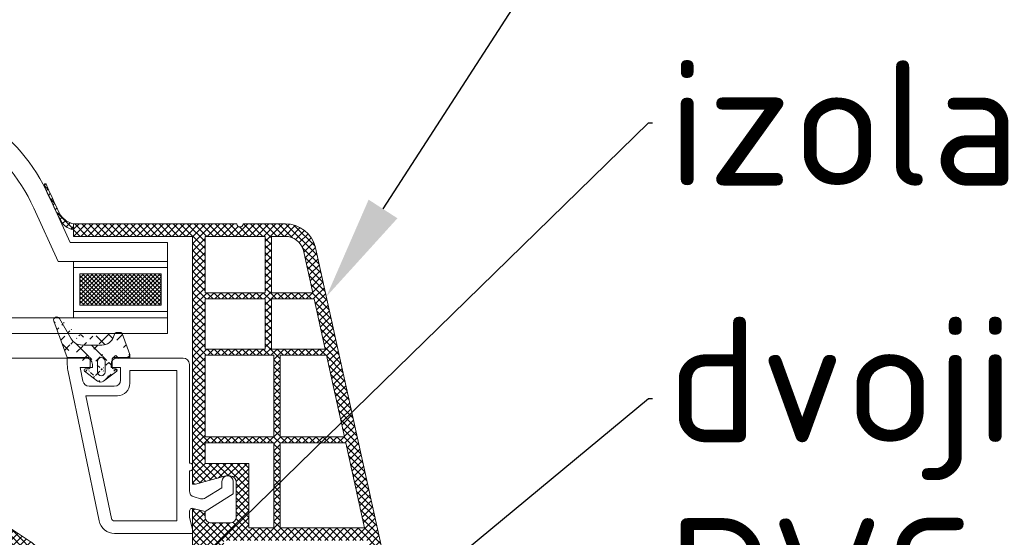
# Model space of a CAD drawing. Header units: millimetres. Extents: x -118752 to 407724, y -73278 to 155058.
# Tile 117 of 256: x -32057 to -31585, y 109449 to 109697. Entities that reach past the tile are written whole.
import ezdxf
from ezdxf import colors
from ezdxf.entities.mleader import LeaderData, LeaderLine
from ezdxf.math import Vec2, Vec3

# ---------------------------------------------------------------- set-up
doc = ezdxf.new("R2010")
doc.units = ezdxf.units.MM
doc.header["$LTSCALE"] = 10
for name, color, linetype, lineweight in [('Allux-kopule', 155, 'Continuous', 5), ('Allux-popis', 255, 'Continuous', 5), ('Allux-rám světlíku', 10, 'Continuous', 20), ('Allux-rám světlíku pohled', 4, 'Continuous', 5), ('Allux-těsnění', 241, 'Continuous', 5), ('Allux-šrafa', 254, 'Continuous', 5)]:
    doc.layers.add(name, color=color, linetype=linetype, lineweight=lineweight)
doc.styles.add('Allux', font='arial.ttf')

msp = doc.modelspace()

# ---------------------------------------------------------------- hatches: boundary and pattern name
at = {"layer": 'Allux-šrafa'}
h = msp.add_hatch(dxfattribs=at)
h.set_pattern_fill('ANSI37', color=256, scale=0.7499999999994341, style=0)
h.set_pattern_definition([(135, (166657.8838461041, 83311.54535601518), (1.683798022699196, 1.683798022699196), []), (45.00000000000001, (166657.8838461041, 83311.54535601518), (1.683798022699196, -1.683798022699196), [])])
edge = h.paths.add_edge_path()
edge.add_arc((-31848.21254272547, 109701.424369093), 214.3439351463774, 205.9566825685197, 208.3438740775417, ccw=False)
edge.add_line((-32040.93457883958, 109607.6078495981), (-32045.55163324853, 109617.7401846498))
edge.add_arc((-32044.96991003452, 109617.8850108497), 0.599480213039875, 34.915662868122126, 193.9801833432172, ccw=False)
edge.add_arc((-31816.19620071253, 109714.5838447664), 247.7844978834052, 202.88414343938, 206.6792137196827)
edge.add_arc((-32028.97619282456, 109609.6459134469), 10.68948446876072, 216.2183707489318, 257.2552717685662)
edge.add_line((-32031.33437533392, 109599.2197898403), (-32031.33437533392, 109596.3350578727))
edge.add_arc((-32029.83624326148, 109605.0747621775), 8.867177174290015, 217.6207665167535, 260.2730771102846, ccw=False)
h = msp.add_hatch(dxfattribs=at)
h.set_pattern_fill('ANSI37', color=256, scale=0.7499999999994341, style=0)
h.set_pattern_definition([(135, (-32036.47614580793, 109594.8283262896), (1.683798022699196, 1.683798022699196), []), (45.00000000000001, (-32036.47614580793, 109594.8283262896), (1.683798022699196, -1.683798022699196), [])])
h.paths.add_polyline_path([(-32031.33437533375, 109599.2449425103), (-31953.07522028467, 109599.2449424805, 1), (-31950.07522028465, 109599.2449425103), (-31941.43761634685, 109599.2449425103), (-31929.92200074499, 109599.2449425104, -0.3454600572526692), (-31915.35299381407, 109587.8148216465), (-31883.04634444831, 109440.7267332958, 1.024384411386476), (-31882.40294781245, 109437.7974297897), (-31873.32272606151, 109396.4563286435), (-31879.46574861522, 109396.4563286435), (-31880.62253230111, 109401.723018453, -1), (-31884.48403248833, 109419.3039403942), (-31890.6858816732, 109447.5401753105), (-31959.37197994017, 109447.5410692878), (-31959.37197994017, 109441.5410692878), (-31974.37197994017, 109441.5410692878), (-31974.3712522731, 109460.2569288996), (-31974.37174666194, 109462.5410692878), (-31972.87174666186, 109462.5410692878), (-31968.37174666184, 109461.3352972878), (-31968.37174666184, 109458.9410670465, 0.4142135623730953), (-31965.37174890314, 109455.9410692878), (-31956.37174442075, 109455.9410692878, 0.4142135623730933), (-31953.37174666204, 109458.9410670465), (-31953.37174666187, 109475.4410692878, 0.4142135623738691), (-31956.37174666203, 109478.4410692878), (-31958.31674851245, 109478.4410692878), (-31972.87174666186, 109474.5410692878), (-31974.37197994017, 109474.54110097), (-31974.37197994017, 109593.2449425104), (-32031.33437533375, 109593.2449425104)])
h.paths.add_polyline_path([(-31968.37197994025, 109593.2449425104), (-31968.37197994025, 109566.2449425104), (-31939.55837561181, 109566.2449425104), (-31939.55837561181, 109593.2449425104)], flags=16)
h.paths.add_polyline_path([(-31968.37197994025, 109563.2449425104), (-31968.37197994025, 109539.2449425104), (-31939.55837561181, 109539.2449425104), (-31939.55837561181, 109563.2449425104)], flags=16)
h.paths.add_polyline_path([(-31936.55837561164, 109593.2449425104), (-31936.55837561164, 109566.2449425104), (-31916.75837561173, 109566.2449425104), (-31921.19582707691, 109586.448097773, 0.3434994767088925), (-31929.92200074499, 109593.2449425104)], flags=16)
h.paths.add_polyline_path([(-31968.37197994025, 109536.2449425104), (-31968.37197994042, 109497.2449425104), (-31935.37197994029, 109497.2449425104), (-31935.37197994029, 109536.2449425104)], flags=16)
h.paths.add_polyline_path([(-31936.55837561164, 109563.2449425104), (-31936.55837561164, 109539.2449425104), (-31910.82805492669, 109539.2449425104), (-31916.09945109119, 109563.2449425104)], flags=16)
h.paths.add_polyline_path([(-31932.37197994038, 109536.2449425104), (-31932.37197994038, 109497.2449425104), (-31901.6031116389, 109497.2449425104), (-31910.16913040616, 109536.2449425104)], flags=16)
h.paths.add_polyline_path([(-31968.37197994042, 109494.2449425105), (-31968.37197994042, 109484.4410692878), (-31947.37174666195, 109484.4410692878), (-31947.37174666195, 109453.5409131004), (-31935.37197994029, 109453.5407569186), (-31935.37197994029, 109494.2449425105)], flags=16)
h.paths.add_polyline_path([(-31932.37197994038, 109494.2449425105), (-31932.37197994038, 109453.5407178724), (-31892.00373448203, 109453.5401924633), (-31900.94418711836, 109494.2449425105)], flags=16)
h = msp.add_hatch(dxfattribs=at)
h.set_pattern_fill('ANSI37', color=256, scale=0.4499999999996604, style=0)
h.set_pattern_definition([(44.99999999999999, (-120712.9501517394, 56399.84585606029), (-1.010278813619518, 1.010278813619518), []), (135, (-120712.9501517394, 56399.84585606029), (-1.010278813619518, -1.010278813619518), [])])
h.paths.add_polyline_path([(-31989.33437533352, 109560.2449425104), (-31989.33437533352, 109575.2449425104), (-32028.3343753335, 109575.2449425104), (-32028.3343753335, 109560.2449425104)], flags=17)
h = msp.add_hatch(dxfattribs=at)
h.set_pattern_fill('ANSI37', color=256, scale=1.499999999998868, angle=270, style=0)
h.set_pattern_definition([(315, (-33839.78209811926, 107013.8966369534), (3.367596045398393, 3.367596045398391), []), (44.99999999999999, (-33839.78209811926, 107013.8966369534), (-3.367596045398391, 3.367596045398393), [])])
edge = h.paths.add_edge_path(flags=16)
edge.add_arc((-32018.1057991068, 109533.3396980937), 1.799999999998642, 0, 180)
edge.add_line((-32019.90579910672, 109528.2396980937), (-32019.90579910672, 109533.3396980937))
edge.add_arc((-32018.1057991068, 109528.2396980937), 1.799999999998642, 180, 360)
edge.add_line((-32016.30579910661, 109528.2396980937), (-32016.30579910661, 109533.3396980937))
edge = h.paths.add_edge_path()
edge.add_arc((-32018.1057991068, 109533.3396980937), 1.799999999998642, 0, 180)
edge.add_line((-32019.90579910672, 109528.2396980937), (-32019.90579910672, 109533.3396980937))
edge.add_arc((-32018.1057991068, 109528.2396980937), 1.799999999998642, 180, 360)
edge.add_line((-32016.30579910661, 109528.2396980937), (-32016.30579910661, 109533.3396980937))
edge.add_arc((-32018.37620818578, 109525.7865802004), 2.357846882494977, 232.1329110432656, 307.8670889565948)
edge.add_arc((-32017.81917910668, 109547.1396980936), 5.999999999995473, 270, 339.9999999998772)
edge.add_line((-32004.45579910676, 109536.6396980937), (-32008.1337961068, 109546.7449100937))
edge.add_line((-32008.6976234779, 109547.1397304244), (-32011.01399847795, 109547.1397304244))
edge.add_line((-32012.18103447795, 109545.0876074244), (-32011.57781547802, 109546.7449424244))
edge.add_arc((-32008.6976234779, 109546.5397304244), 0.5999999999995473, 19.99999999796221, 90)
edge.add_arc((-32011.01399847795, 109546.5397304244), 0.5999999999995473, 90, 160.0000000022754)
edge.add_arc((-32027.28664210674, 109547.1396980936), 5.999999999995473, 210.0000000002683, 270)
edge.add_line((-32038.11196947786, 109553.8897304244), (-32032.48280547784, 109544.1397304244))
edge.add_line((-32034.45579910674, 109535.1396980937), (-32040.82053610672, 109552.6266680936))
edge.add_line((-32017.81917910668, 109541.1396980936), (-32027.28664210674, 109541.1396980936))
edge.add_arc((-32023.95579910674, 109534.5396980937), 0.5999999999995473, 0, 90)
edge.add_arc((-32012.25579910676, 109534.5396980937), 0.5999999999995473, 90, 180)
edge.add_line((-32004.45579910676, 109535.1396980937), (-32004.45579910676, 109536.6396980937))
edge.add_line((-32023.95579910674, 109535.1396980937), (-32034.45579910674, 109535.1396980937))
edge.add_line((-32004.45579910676, 109535.1396980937), (-32012.25579910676, 109535.1396980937))
edge.add_arc((-32023.95579910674, 109530.3396980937), 0.5999999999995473, 270, 360)
edge.add_arc((-32012.25579910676, 109530.3396980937), 0.5999999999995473, 180, 270)
edge.add_line((-32023.95579910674, 109529.7396980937), (-32025.75579910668, 109529.7396980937))
edge.add_line((-32023.35579910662, 109530.3396980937), (-32023.35579910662, 109534.5396980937))
edge.add_line((-32012.85579910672, 109530.3396980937), (-32012.85579910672, 109534.5396980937))
edge.add_line((-32011.05579910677, 109529.7396980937), (-32012.25579910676, 109529.7396980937))
edge.add_line((-32026.11762910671, 109528.6610750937), (-32019.85312210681, 109523.9252090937))
edge.add_line((-32010.69396910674, 109528.6610750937), (-32016.95847910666, 109523.9252090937))
edge.add_arc((-32025.75579910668, 109529.1396980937), 0.5999999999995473, 90, 232.9113220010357)
edge.add_arc((-32011.05579910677, 109529.1396980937), 0.5999999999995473, 307.0886779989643, 450)
edge.add_arc((-32039.41100847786, 109553.1397304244), 1.499999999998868, 29.99999999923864, 200.0000000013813)
h = msp.add_hatch(dxfattribs=at)
h.set_pattern_fill('ANSI37', color=256, scale=0.7499999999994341, style=0)
h.set_pattern_definition([(135, (55827.23780730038, 45858.36388018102), (1.683798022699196, 1.683798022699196), []), (45.00000000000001, (55827.23780730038, 45858.36388018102), (1.683798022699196, -1.683798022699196), [])])
h.paths.add_polyline_path([(-32063.24464893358, 109445.4652134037, -0.2507948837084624), (-32061.90874955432, 109442.9687239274), (-32061.91974642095, 109345.5415540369), (-32061.91741247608, 109332.0414639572, -1), (-32061.91764342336, 109329.041463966), (-32061.91966171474, 109302.8239156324), (-32069.64970567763, 109288.2301238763, 0.9610248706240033), (-32068.91462473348, 109287.7120725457), (-32059.6369086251, 109300.5414772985), (-32033.04825111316, 109300.5416317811), (-32030.82598611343, 109302.7638967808), (-32030.81995628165, 109305.0457895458), (-32033.43713698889, 109305.0414007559), (-32033.43713698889, 109322.1794071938), (-32018.43713698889, 109322.1794071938), (-32018.42973314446, 109305.0433851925), (-32021.05167375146, 109305.0457824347), (-32021.04838611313, 109302.7638967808), (-32018.82608515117, 109300.5415958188), (-31998.55007049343, 109300.5415574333), (-31996.32780549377, 109302.7638224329), (-31996.32780761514, 109305.0459527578), (-31998.93895636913, 109305.041574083), (-31998.93895636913, 109322.1795805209), (-31983.93895636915, 109322.1795805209), (-31983.93155252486, 109305.0435585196), (-31986.55349290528, 109305.0459557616), (-31986.55020549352, 109302.7638224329), (-31984.34546898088, 109300.5590859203), (-31984.34546898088, 109297.5415157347), (-31981.94546898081, 109297.5415157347), (-31981.94546898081, 109300.5413023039), (-31939.47842592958, 109300.5412164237), (-31939.47842592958, 109313.1411624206), (-31912.42868260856, 109313.1411624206), (-31912.42868260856, 109300.5412164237), (-31881.92022137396, 109300.5413079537), (-31844.53173160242, 109300.5413079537), (-31821.80031709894, 109238.0872598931), (-31811.74889083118, 109238.0872598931), (-31836.92022137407, 109308.6413079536), (-31844.5887314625, 109308.6413079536), (-31844.5887314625, 109304.9127357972), (-31846.40746600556, 109308.6413079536), (-31881.92035638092, 109308.6413079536), (-31881.92035638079, 109396.9129103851), (-31882.67439107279, 109400.0141778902, -0.7379661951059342), (-31888.3692106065, 109419.2556175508, 0.3154463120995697), (-31887.74252072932, 109420.8588763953), (-31891.82728123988, 109437.6591563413, 0.3459203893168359), (-31900.57121010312, 109444.5328644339), (-31954.83155814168, 109444.5406520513), (-31954.83155814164, 109423.6766542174), (-31975.83155814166, 109423.6766542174), (-31975.83155814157, 109444.5406886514), (-32045.6662536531, 109444.5739562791, -0.1479464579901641), (-32050.65425065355, 109446.085492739), (-32065.07142065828, 109455.6969394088, 1), (-32069.23166904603, 109449.4565601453)])
h.paths.add_polyline_path([(-32053.82017730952, 109308.6190503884), (-32038.42881412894, 109308.6265477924), (-32038.42881624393, 109326.6795805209), (-32013.93713740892, 109326.6795805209), (-32013.92972758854, 109308.6321916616), (-32003.43895425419, 109308.6373724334), (-32003.43895636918, 109326.6795805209), (-31983.9315581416, 109326.6795805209), (-31983.9315581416, 109436.1328645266), (-32053.82031975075, 109436.1328645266)], flags=16)
h.paths.add_polyline_path([(-31979.43155082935, 109308.634369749), (-31947.57842592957, 109308.641243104), (-31947.57842592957, 109321.1804948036), (-31939.52038568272, 109321.1918023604), (-31939.52038782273, 109436.4122232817), (-31946.73155814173, 109436.4328645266), (-31946.73155814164, 109415.2766542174), (-31979.43155814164, 109415.2766521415)], flags=16)
h.paths.add_polyline_path([(-31935.02037678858, 109321.1981170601), (-31904.32868260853, 109321.2411856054), (-31904.32868260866, 109308.6412431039), (-31890.0204355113, 109308.6412710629), (-31890.02035538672, 109393.4781390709, -0.5076320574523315), (-31896.5215570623, 109422.795470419), (-31899.86849738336, 109436.4406886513), (-31935.02038784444, 109436.4122234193)], flags=16)

# ---------------------------------------------------------------- linework, layer by layer
at = {"layer": 'Allux-kopule'}
for p, q in [((-32033.02273163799, 109590.2449425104), (-32043.29502500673, 109612.7879556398)), ((-32038.81199480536, 109581.2449425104), (-32050.43353785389, 109606.7489451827)), ((-32033.02273163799, 109590.2449425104), (-31986.33437533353, 109590.2449425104)), ((-31986.33437533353, 109546.7449425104), (-31986.33437533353, 109590.2449425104)), ((-32038.81199480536, 109581.2449425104), (-31986.33437533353, 109581.2449425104)), ((-32064.33437533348, 109554.2449425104), (-31986.33437533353, 109554.2449425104)), ((-32068.81199480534, 109546.7449425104), (-31986.33437533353, 109546.7449425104))]:
    msp.add_line(p, q, dxfattribs=at)
for points in [[(-32031.33437533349, 109554.2449425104), (-32031.33437533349, 109581.2449425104)], [(-32031.33437533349, 109578.2449425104), (-31986.33437533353, 109578.2449425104)], [(-32031.33437533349, 109557.2449425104), (-31986.33437533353, 109557.2449425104)]]:
    msp.add_lwpolyline(points, dxfattribs=at)
msp.add_lwpolyline([(-32028.3343753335, 109560.2449425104), (-31989.33437533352, 109560.2449425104), (-31989.33437533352, 109575.2449425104), (-32028.3343753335, 109575.2449425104)], close=True, dxfattribs=at)
for centre, start, end in [((-32125.19311531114, 109575.4690220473), 24.49758059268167, 55.88723334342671), ((-32132.33162815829, 109569.4300115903), 24.49758059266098, 56.03964190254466)]:
    msp.add_arc(centre, 89.9999999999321, start, end, dxfattribs=at)
at = {"layer": 'Allux-rám světlíku'}
for p, q in [((-32031.33437533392, 109599.2449425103), (-31953.07522028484, 109599.2449424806)), ((-32031.33437533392, 109593.2449425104), (-32031.33437533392, 109599.2449425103)), ((-31950.07522028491, 109599.2449425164), (-31929.92200074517, 109599.2449425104)), ((-31950.07522028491, 109599.2449425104), (-31941.43761634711, 109599.2449425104)), ((-32031.33437533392, 109593.2449425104), (-31974.37197994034, 109593.2449425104)), ((-31974.37197994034, 109474.54110097), (-31974.37197994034, 109593.2449425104)), ((-31968.37197994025, 109593.2449425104), (-31939.55837561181, 109593.2449425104)), ((-31968.37197994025, 109566.2449425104), (-31968.37197994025, 109593.2449425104)), ((-31939.55837561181, 109593.2449425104), (-31939.55837561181, 109566.2449425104)), ((-31936.55837561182, 109593.2449425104), (-31929.92200074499, 109593.2449425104)), ((-31936.55837561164, 109593.2449425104), (-31936.55837561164, 109566.2449425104)), ((-31915.35299381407, 109587.8148216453), (-31883.04634444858, 109440.7267332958)), ((-31921.21330112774, 109586.5276549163), (-31916.75837561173, 109566.2449425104)), ((-31968.37197994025, 109566.2449425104), (-31939.55837561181, 109566.2449425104)), ((-31936.55837561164, 109566.2449425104), (-31916.75837561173, 109566.2449425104)), ((-31968.37197994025, 109563.2449425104), (-31939.55837561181, 109563.2449425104)), ((-31968.37197994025, 109539.2449425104), (-31968.37197994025, 109563.2449425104)), ((-31939.55837561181, 109563.2449425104), (-31939.55837561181, 109539.2449425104)), ((-31936.55837561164, 109563.2449425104), (-31936.55837561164, 109539.2449425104)), ((-31936.55837561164, 109563.2449425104), (-31916.09945109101, 109563.2449425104)), ((-31916.09945109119, 109563.2449425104), (-31910.82805492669, 109539.2449425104)), ((-31968.37197994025, 109539.2449425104), (-31939.55837561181, 109539.2449425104)), ((-31968.37197994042, 109497.2449425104), (-31968.37197994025, 109536.2449425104)), ((-31968.37197994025, 109536.2449425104), (-31935.37197994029, 109536.2449425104)), ((-31936.55837561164, 109539.2449425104), (-31910.82805492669, 109539.2449425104)), ((-31935.37197994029, 109497.2449425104), (-31935.37197994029, 109536.2449425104)), ((-31932.37197994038, 109497.2449425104), (-31932.37197994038, 109536.2449425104)), ((-31932.37197994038, 109536.2449425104), (-31910.16913040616, 109536.2449425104)), ((-31910.16913040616, 109536.2449425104), (-31901.6031116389, 109497.2449425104)), ((-32025.37161610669, 109534.8989990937), (-32034.37161610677, 109534.8989990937)), ((-32034.37161610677, 109534.8989990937), (-32034.37161610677, 109531.6311500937)), ((-32022.37161610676, 109530.3989990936), (-32022.37161610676, 109531.8989990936)), ((-32013.3716161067, 109531.8989990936), (-32013.3716161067, 109530.3989990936)), ((-31978.87161610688, 109534.8989990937), (-32010.37161610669, 109534.8989990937)), ((-31975.87161610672, 109484.4989990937), (-31975.87161610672, 109531.8989990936)), ((-32034.12122110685, 109529.1925550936), (-32019.1118911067, 109456.8748730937)), ((-32028.24375010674, 109530.3989990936), (-32022.37161610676, 109530.3989990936)), ((-32026.87193710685, 109523.7893480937), (-32028.24375010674, 109530.3989990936)), ((-32013.3716161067, 109530.3989990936), (-32008.87161610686, 109530.3989990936)), ((-32008.87161610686, 109530.3989990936), (-32008.87161610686, 109524.3989990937)), ((-31981.87161610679, 109528.8989990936), (-32004.37161610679, 109528.8989990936)), ((-32004.37161610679, 109528.8989990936), (-32004.37161610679, 109522.8989990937)), ((-31981.87161610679, 109456.8989990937), (-31981.87161610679, 109528.8989990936)), ((-32011.87161610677, 109521.3989990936), (-32023.93453510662, 109521.3989990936)), ((-32025.44186410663, 109516.8989990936), (-32013.23709010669, 109458.0941720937)), ((-32010.37161610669, 109516.8989990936), (-32025.44186410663, 109516.8989990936)), ((-31968.37197994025, 109497.2449425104), (-31935.37197994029, 109497.2449425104)), ((-31968.37197994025, 109494.2449425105), (-31935.37197994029, 109494.2449425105)), ((-31968.37197994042, 109484.4410692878), (-31968.37197994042, 109494.2449425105)), ((-31935.37197994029, 109453.5407569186), (-31935.37197994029, 109494.2449425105)), ((-31932.37197994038, 109497.2449425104), (-31901.6031116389, 109497.2449425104)), ((-31932.37197994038, 109453.5407178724), (-31932.37197994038, 109494.2449425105)), ((-31932.37197994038, 109494.2449425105), (-31900.94418711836, 109494.2449425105)), ((-31900.94418711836, 109494.2449425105), (-31892.00373448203, 109453.5401924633)), ((-31975.27161610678, 109484.4989990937), (-31975.87161610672, 109484.4989990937)), ((-31974.37161610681, 109483.5989990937), (-31974.37161610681, 109481.7989990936)), ((-31947.37174666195, 109484.4410692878), (-31968.37197994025, 109484.4410692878)), ((-31947.37174666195, 109453.5409131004), (-31947.37174666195, 109484.4410692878)), ((-31975.87161610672, 109471.2907070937), (-31975.87161610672, 109480.8989990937)), ((-31975.27161610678, 109480.8989990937), (-31975.87161610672, 109480.8989990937)), ((-31972.87174666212, 109474.5410692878), (-31974.37197994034, 109474.54110097)), ((-31958.31674851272, 109478.4410692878), (-31972.87174666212, 109474.5410692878)), ((-31960.27161610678, 109472.8176230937), (-31960.27161610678, 109475.7989990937)), ((-31956.37174666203, 109478.4410692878), (-31958.31674851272, 109478.4410692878)), ((-31954.87161610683, 109469.8243520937), (-31954.87161610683, 109475.7989990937)), ((-31953.37174666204, 109458.9410670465), (-31953.37174666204, 109475.4410692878)), ((-31968.37161610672, 109461.3886160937), (-31954.87161610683, 109469.8243520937)), ((-31960.27161610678, 109472.8176230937), (-31968.1357471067, 109467.9035660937)), ((-31970.50196410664, 109467.5499320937), (-31973.64807310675, 109468.3929320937)), ((-31975.87161610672, 109458.5970740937), (-31975.87161610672, 109461.4433990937)), ((-31974.37197994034, 109441.5410692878), (-31974.3712522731, 109460.2569288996)), ((-31974.3717466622, 109450.5410670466), (-31974.3717466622, 109462.5410692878)), ((-31974.3717466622, 109462.5410692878), (-31972.87174666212, 109462.5410692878)), ((-31973.98338610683, 109462.8922850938), (-31968.37161610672, 109461.3886160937)), ((-31972.87174666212, 109462.5410692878), (-31968.37174666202, 109461.3352972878)), ((-31968.37174666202, 109461.3352972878), (-31968.37174666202, 109458.9410692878)), ((-32050.65426545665, 109446.0855026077), (-32065.08477560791, 109455.7058015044)), ((-31981.87161610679, 109456.8989990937), (-32011.76838910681, 109456.8989990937)), ((-31974.37161610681, 109452.9989990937), (-31975.87161610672, 109458.5970740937)), ((-31965.37174890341, 109455.9410692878), (-31956.37174666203, 109455.9410692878)), ((-32011.76838910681, 109450.8989990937), (-31974.37161610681, 109450.8989990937)), ((-31974.37161610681, 109452.9989990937), (-31974.37161610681, 109450.8989990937)), ((-31947.37174666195, 109453.5409131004), (-31935.37197994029, 109453.5407569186)), ((-31932.37197994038, 109453.5407178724), (-31892.0037344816, 109453.5401924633))]:
    msp.add_line(p, q, dxfattribs=at)
for points in [[(-32031.33437533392, 109596.3350578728, -0.1882846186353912), (-32036.85965452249, 109599.6619509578, -0.02315329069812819), (-32045.46088557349, 109617.5410347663, -4.813222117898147)], [(-32031.33437533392, 109599.2197898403, -0.1809957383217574), (-32037.60015788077, 109603.3298779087, -0.01656063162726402), (-32044.47833899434, 109618.2281353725, -4.813222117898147)]]:
    msp.add_lwpolyline(points, format="xyb", dxfattribs=at)
for centre, radius, start, end in [((-32044.96991003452, 109617.8850108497), 0.5994802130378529, 34.91566284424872, 215.0149778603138), ((-31951.57522028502, 109599.2449424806), 1.499999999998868, 180, 0), ((-31929.92200074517, 109584.2449425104), 14.99999999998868, 13.76805342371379, 90), ((-31929.92200074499, 109584.2449425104), 8.99999999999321, 13.76805342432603, 90), ((-32022.37161610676, 109531.6311500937), 11.99999999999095, 180, 191.7251120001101), ((-32025.37161610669, 109531.8989990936), 2.999999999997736, 0, 90), ((-32010.37161610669, 109531.8989990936), 2.999999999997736, 90, 180), ((-31978.87161610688, 109531.8989990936), 2.999999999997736, 0, 90), ((-32023.93453510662, 109524.3989990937), 2.999999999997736, 191.7251120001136, 270), ((-32011.87161610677, 109524.3989990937), 2.999999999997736, 270, 0), ((-32010.37161610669, 109522.8989990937), 5.999999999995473, 270, 0), ((-31975.27161610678, 109483.5989990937), 0.8999999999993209, 0, 90), ((-31975.27161610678, 109481.7989990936), 0.8999999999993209, 270, 0), ((-31957.57161610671, 109475.7989990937), 2.699999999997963, 0, 180), ((-31956.37174666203, 109475.4410692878), 2.999999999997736, 0, 90), ((-31972.87161610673, 109471.2907070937), 2.999999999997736, 180, 255.0000000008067), ((-31969.72550710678, 109470.4477100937), 2.999999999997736, 255.0000000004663, 301.9999999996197), ((-31974.37161610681, 109461.4433990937), 1.499999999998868, 75.00000000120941, 180), ((-32011.76838910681, 109458.3989990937), 7.499999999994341, 191.725112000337, 270), ((-32011.76838910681, 109458.3989990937), 1.499999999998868, 191.7251120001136, 270), ((-31965.37174890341, 109458.9410670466), 2.999997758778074, 179.999957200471, 270), ((-31956.37174442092, 109458.9410670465), 2.99999775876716, 269.9999571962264, 0)]:
    msp.add_arc(centre, radius, start, end, dxfattribs=at)
at = {"layer": 'Allux-rám světlíku pohled'}
msp.add_line((-32034.37161610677, 109534.8989990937), (-32662.24522628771, 109534.8989990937), dxfattribs=at)
at = {"layer": 'Allux-těsnění', "ltscale": 6}
for p, q in [((-32034.45579910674, 109535.1396980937), (-32040.82053610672, 109552.6266680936)), ((-32038.11196947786, 109553.8897304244), (-32032.48280547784, 109544.1397304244)), ((-32012.18103447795, 109545.0876074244), (-32011.57781547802, 109546.7449424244)), ((-32008.6976234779, 109547.1397304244), (-32011.01399847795, 109547.1397304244)), ((-32004.45579910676, 109536.6396980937), (-32008.1337961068, 109546.7449100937)), ((-32017.81917910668, 109541.1396980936), (-32027.28664210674, 109541.1396980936)), ((-32004.45579910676, 109535.1396980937), (-32004.45579910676, 109536.6396980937)), ((-32023.95579910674, 109535.1396980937), (-32034.45579910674, 109535.1396980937)), ((-32023.35579910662, 109530.3396980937), (-32023.35579910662, 109534.5396980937)), ((-32019.90579910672, 109528.2396980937), (-32019.90579910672, 109533.3396980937)), ((-32016.30579910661, 109528.2396980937), (-32016.30579910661, 109533.3396980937)), ((-32012.85579910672, 109530.3396980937), (-32012.85579910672, 109534.5396980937)), ((-32004.45579910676, 109535.1396980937), (-32012.25579910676, 109535.1396980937)), ((-32026.11762910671, 109528.6610750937), (-32019.85312210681, 109523.9252090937)), ((-32023.95579910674, 109529.7396980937), (-32025.75579910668, 109529.7396980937)), ((-32010.69396910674, 109528.6610750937), (-32016.95847910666, 109523.9252090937)), ((-32011.05579910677, 109529.7396980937), (-32012.25579910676, 109529.7396980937))]:
    msp.add_line(p, q, dxfattribs=at)
for centre, radius, start, end in [((-32039.41100847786, 109553.1397304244), 1.499999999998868, 29.99999999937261, 200.0000000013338), ((-32017.81917910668, 109547.1396980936), 5.999999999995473, 270, 339.9999999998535), ((-32011.01399847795, 109546.5397304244), 0.5999999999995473, 90, 160.0000000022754), ((-32008.6976234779, 109546.5397304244), 0.5999999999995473, 19.99999999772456, 90), ((-32027.28664210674, 109547.1396980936), 5.999999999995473, 210.0000000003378, 270), ((-32023.95579910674, 109534.5396980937), 0.5999999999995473, 0, 90), ((-32018.1057991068, 109533.3396980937), 1.799999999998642, 0, 180), ((-32012.25579910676, 109534.5396980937), 0.5999999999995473, 90, 180), ((-32025.75579910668, 109529.1396980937), 0.5999999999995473, 90, 232.9113220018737), ((-32023.95579910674, 109530.3396980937), 0.5999999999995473, 270, 0), ((-32018.1057991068, 109528.2396980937), 1.799999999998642, 180, 0), ((-32012.25579910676, 109530.3396980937), 0.5999999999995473, 180, 270), ((-32011.05579910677, 109529.1396980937), 0.5999999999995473, 307.0886779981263, 90), ((-32018.37620818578, 109525.7865802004), 2.357846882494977, 232.1329110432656, 307.8670889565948)]:
    msp.add_arc(centre, radius, start, end, dxfattribs=at)

# ---------------------------------------------------------------- leaders
at = {"layer": 'Allux-popis', "ltscale": 0.2}
ml = msp.add_multileader_mtext('Standard', dxfattribs=at)
ml.set_content('horní kopule tl. 2,5 - 4,0 mm', color=256, style='Allux')
ml.set_leader_properties()
ml.build(insert=Vec2(0, 0))
ml.multileader.update_dxf_attribs({"text_right_attachment_type": 6, "dogleg_length": 2, "arrow_head_size": 30})
ctx = ml.context
ctx.base_point, ctx.char_height, ctx.arrow_head_size, ctx.landing_gap_size, ctx.plane_origin, ctx.plane_x_axis, ctx.plane_y_axis = Vec3(458.7037014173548, 971.0253357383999), 60, 30, 1, Vec3(-32571.05419777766, 109947.0537294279), Vec3(2.999999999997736, 0), Vec3(0, 2.999999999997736)
ctx.right_attachment = 6
notes = []
notes.append((ctx, [(0, (1, 1, 0), (-32469.67099386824, 110028.6134907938), (2.999999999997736, 0), 2, [(0, [(-32571.05419777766, 109826.2672757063)], 0, [])])]))
ctx.mtext.insert, ctx.mtext.flow_direction = Vec3(-32460.67099386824, 110066.9234907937), 5
ml = msp.add_multileader_mtext('Standard', dxfattribs=at)
ml.set_content('spodní kopule tl. 2,0 - 2,5 mm', color=256, style='Allux')
ml.set_leader_properties()
ml.build(insert=Vec2(0, 0))
ml.multileader.update_dxf_attribs({"text_right_attachment_type": 6, "dogleg_length": 2, "arrow_head_size": 30})
ctx = ml.context
ctx.base_point, ctx.char_height, ctx.arrow_head_size, ctx.landing_gap_size, ctx.plane_origin, ctx.plane_x_axis, ctx.plane_y_axis = Vec3(458.7037014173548, 947.4162321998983), 60, 30, 1, Vec3(-32571.05419777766, 109827.3501226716), Vec3(2.999999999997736, 0), Vec3(0, 2.999999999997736)
ctx.right_attachment = 6
notes.append((ctx, [(0, (1, 1, 0), (-32469.67099386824, 109908.9098840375), (2.999999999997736, 0), 2, [(0, [(-32621.22987137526, 109700.7289975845)], 0, [])])]))
ctx.mtext.insert, ctx.mtext.flow_direction = Vec3(-32460.67099386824, 109947.2198840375), 5
ml = msp.add_multileader_mtext('Standard', dxfattribs=at)
ml.set_content('\\fISOCPEUR|b0|i0|c0|p34;zasklívací profil z tvrzeného PVC', color=256, style='Allux')
ml.set_leader_properties()
ml.build(insert=Vec2(0, 0))
ml.multileader.update_dxf_attribs({"text_right_attachment_type": 6, "dogleg_length": 2, "arrow_head_size": 50})
ctx = ml.context
ctx.base_point, ctx.char_height, ctx.arrow_head_size, ctx.landing_gap_size, ctx.plane_origin, ctx.plane_x_axis, ctx.plane_y_axis = Vec3(-33888.49709726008, 108578.1302709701), 60, 50, 1, Vec3(-31910.20471707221, 109722.1609006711), Vec3(2.999999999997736, 0), Vec3(0, 2.999999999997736)
ctx.right_attachment = 6
notes.append((ctx, [(0, (1, 1, 0), (-31755.87853831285, 109803.030662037), (2.999999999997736, 0), 2, [(0, [(-31910.20471707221, 109564.375368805)], 0, [])])]))
ctx.mtext.insert, ctx.mtext.flow_direction = Vec3(-31746.87853831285, 109842.030662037), 5
ml = msp.add_multileader_mtext('Standard', dxfattribs=at)
ml.set_content('\\fISOCPEUR|b0|i0|c0|p34;izolační vložka PVC křídla', color=256, style='Allux')
ml.set_leader_properties()
ml.build(insert=Vec2(0, 0))
ml.multileader.update_dxf_attribs({"text_right_attachment_type": 6, "dogleg_length": 2, "arrow_head_size": 50})
ctx = ml.context
ctx.base_point, ctx.char_height, ctx.arrow_head_size, ctx.landing_gap_size, ctx.plane_origin, ctx.plane_x_axis, ctx.plane_y_axis = Vec3(-33888.4970972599, 108412.6403897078), 60, 50, 1, Vec3(-31910.20471707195, 109561.5913114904), Vec3(2.999999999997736, 0), Vec3(0, 2.999999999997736)
ctx.right_attachment = 6
notes.append((ctx, [(0, (1, 1, 0), (-31755.87853831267, 109647.5524780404), (2.999999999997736, 0), 2, [(0, [(-32023.11278635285, 109386.8510851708)], 0, [])])]))
ctx.mtext.insert, ctx.mtext.flow_direction = Vec3(-31746.87853831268, 109677.5524780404), 5
ml = msp.add_multileader_mtext('Standard', dxfattribs=at)
ml.set_content('\\fISOCPEUR|b0|i0|c0|p34;dvojité těsnění PVC křídla', color=256, style='Allux')
ml.set_leader_properties()
ml.build(insert=Vec2(0, 0))
ml.multileader.update_dxf_attribs({"text_right_attachment_type": 6, "dogleg_length": 2, "arrow_head_size": 10})
ctx = ml.context
ctx.base_point, ctx.char_height, ctx.arrow_head_size, ctx.landing_gap_size, ctx.plane_origin, ctx.plane_x_axis, ctx.plane_y_axis = Vec3(-33888.48230104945, 108324.2318848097), 60, 10, 1, Vec3(-31910.1899208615, 109434.448958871), Vec3(2.999999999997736, 0), Vec3(0, 2.999999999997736)
ctx.right_attachment = 6
notes.append((ctx, [(0, (1, 1, 0), (-31755.86374210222, 109515.5642864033), (2.999999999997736, 0), 2, [(0, [(-32023.0979901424, 109294.2884192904)], 0, [])])]))
ctx.mtext.insert, ctx.mtext.flow_direction = Vec3(-31746.86374210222, 109554.5642864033), 5
ml = msp.add_multileader_mtext('Standard', dxfattribs=at)
ml.set_content('\\fISOCPEUR|b0|i0|c0|p34;PVC křídlo', color=256, style='Allux')
ml.set_leader_properties()
ml.build(insert=Vec2(0, 0))
ml.multileader.update_dxf_attribs({"text_right_attachment_type": 6, "dogleg_length": 2, "arrow_head_size": 10})
ctx = ml.context
ctx.base_point, ctx.char_height, ctx.arrow_head_size, ctx.landing_gap_size, ctx.plane_origin, ctx.plane_x_axis, ctx.plane_y_axis = Vec3(-33888.48277838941, 108233.3085291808), 60, 10, 1, Vec3(-31910.19039820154, 109342.2870661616), Vec3(2.999999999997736, 0), Vec3(0, 2.999999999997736)
ctx.right_attachment = 6
notes.append((ctx, [(0, (1, 1, 0), (-31755.86421944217, 109428.2482327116), (2.999999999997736, 0), 2, [(0, [(-31831.92256073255, 109294.633101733)], 0, [])])]))
ctx.mtext.insert, ctx.mtext.flow_direction = Vec3(-31746.86421944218, 109458.2482327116), 5
for ctx, leaders in notes:
    for number, flags, end, landing, length, lines in leaders:
        leader = LeaderData()
        leader.index, (leader.has_last_leader_line, leader.has_dogleg_vector, leader.attachment_direction) = number, flags
        leader.last_leader_point, leader.dogleg_vector, leader.dogleg_length = Vec3(end), Vec3(landing), length
        for number, points, colour, breaks in lines:
            line = LeaderLine()
            line.index, line.vertices, line.color, line.breaks = number, Vec3.list(points), colors.encode_raw_color(colour), breaks
            leader.lines.append(line)
        ctx.leaders.append(leader)

doc.saveas('drawing.dxf')
